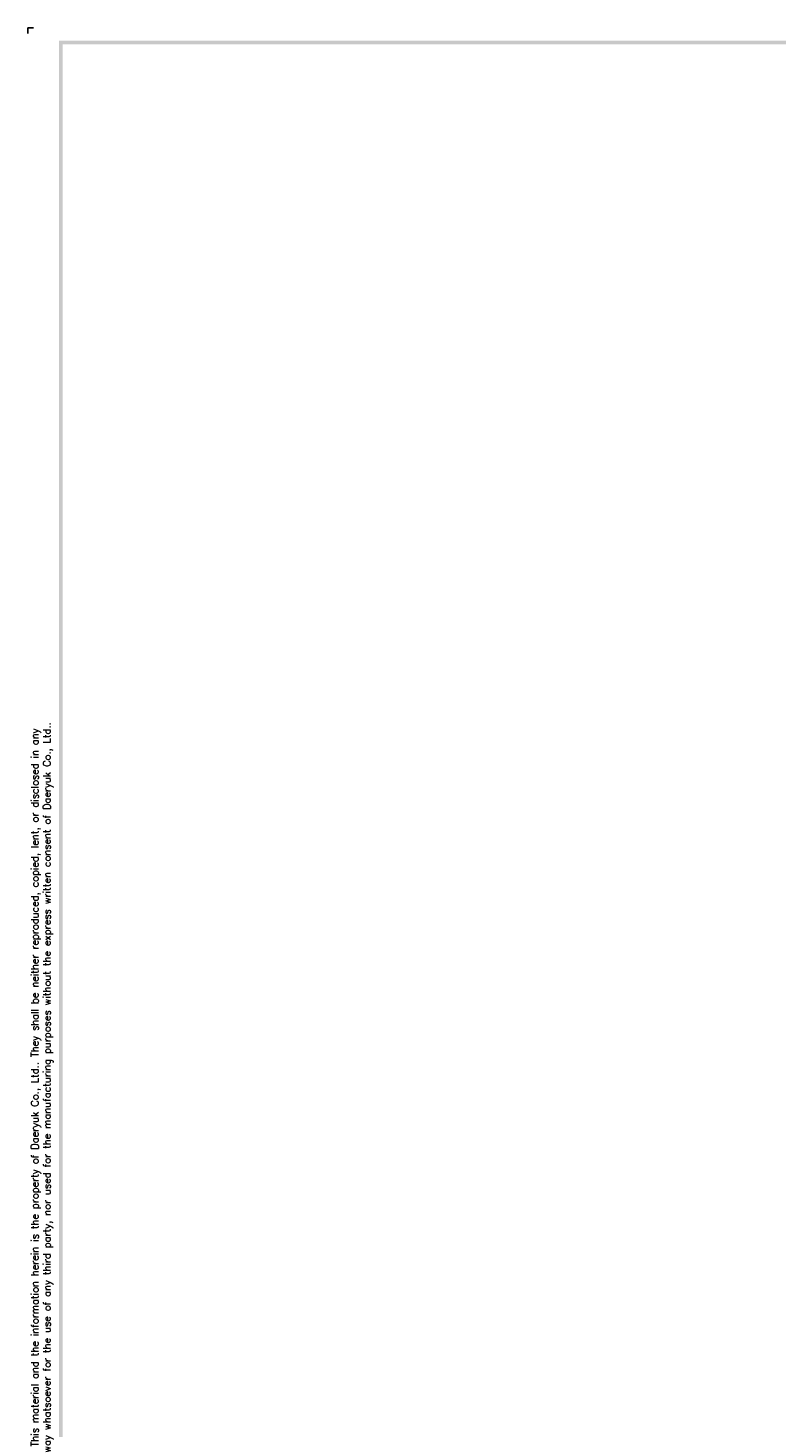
# Model space of a CAD drawing. Extents: x 165 to 860, y -1865 to 556.
# Tile 2 of 7: x 165 to 337, y 233 to 556. Entities that reach past the tile are written whole.
import ezdxf

# ---------------------------------------------------------------- set-up
doc = ezdxf.new("R2010")
doc.units = 0
doc.header["$MEASUREMENT"] = 0
doc.layers.add('di', color=3, linetype='CONTINUOUS')
doc.layers.add('dwg', color=7, linetype='CONTINUOUS')
doc.styles.get("Standard").update_dxf_attribs({"font": 'romans.shx', "height": 2, "bigfont": 'hgs.shx'})

msp = doc.modelspace()

# ---------------------------------------------------------------- linework, layer by layer
at = {"layer": 'di'}
for p in [(165.932, 555.675), (164.672, 554.415)]:
    msp.add_line(p, (164.672, 555.675), dxfattribs=at)
at = {"layer": 'dwg'}
for points in [[(171.812, 552.735), (172.652, 551.895), (857.252, 552.735), (856.412, 551.895)], [(171.812, 70.575), (172.652, 70.995), (171.812, 552.735), (172.652, 551.895)]]:
    msp.add_trace(points, dxfattribs=at)

# ---------------------------------------------------------------- texts
at = {"layer": 'di', "insert": (167.92, 310.672), "char_height": 1.68, "width": 183.76343, "attachment_point": 5, "rotation": 90}
msp.add_mtext('\\A1;This material and the information herein is the property of Daeryuk Co., Ltd.. They shall be neither reproduced, copied, lent, or disclosed in any\\Pway whatsoever for the use of any third party, nor used for the manufacturing purposes without the express written consent of Daeryuk Co., Ltd..', dxfattribs=at)

doc.saveas('drawing.dxf')
